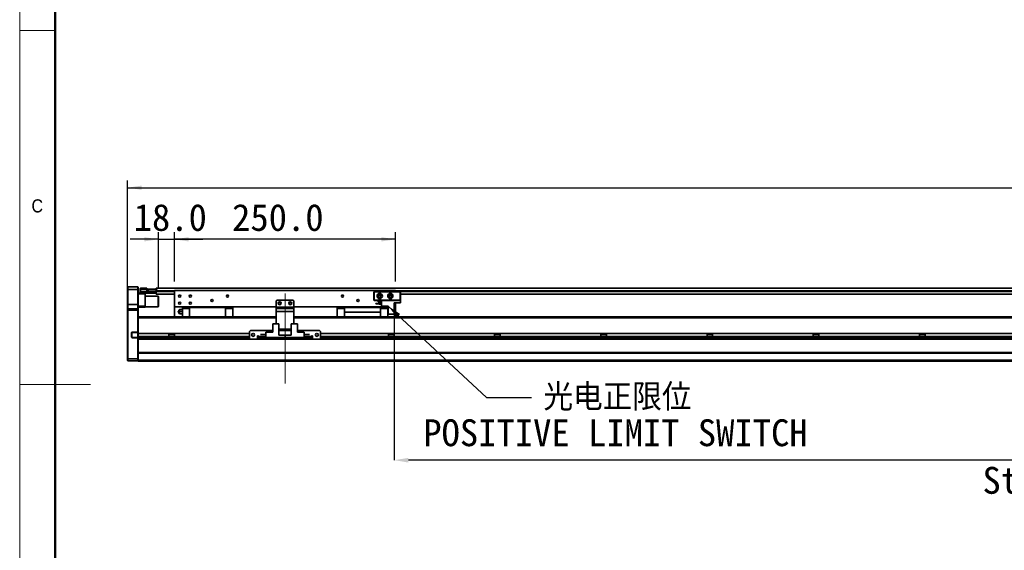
# Model space of a CAD drawing. Header units: millimetres. Extents: x 40 to 3320, y 40 to 2336.
# Tile 2 of 11: x 40 to 1153, y 1001 to 1600. Entities that reach past the tile are written whole.
import ezdxf

# ---------------------------------------------------------------- set-up
doc = ezdxf.new("R2010")
doc.units = ezdxf.units.MM
doc.header["$LTSCALE"] = 8
doc.header["$PDSIZE"] = -1
doc.linetypes.add('CENTERX2', pattern=[20.32, 12.7, -2.54, 2.54, -2.54])
doc.layers.add('黑色实线', color=7, linetype='Continuous')
doc.styles.add('SLDTEXTSTYLE1', font='Gothic.ttf', dxfattribs={"width": 0.913})
doc.styles.add('SLDTEXTSTYLE8', font='txt')
doc.styles.add('SLDTEXTSTYLE9', font='txt', dxfattribs={"bigfont": 'bigfont'})
doc.dimstyles.new('SLDDIMSTYLE0', dxfattribs={"dimtxt": 30.4, "dimasz": 16, "dimexe": 0, "dimexo": 0.0625, "dimgap": 7.6, "dimtad": 2, "dimdec": 1, "dimrnd": 1e-09, "dimzin": 4, "dimdsep": 46, "dimtxsty": 'SLDTEXTSTYLE8', "dimsah": 1, "dimcen": 0.09, "dimadec": 0, "dimazin": 1, "dimtfac": 1, "dimtdec": 1, "dimtmove": 0, "dimatfit": 0, "dimfxl": 0, "dimfrac": 2, "dimtolj": 1, "dimtzin": 12, "dimarcsym": 0})
doc.dimstyles.new('SLDDIMSTYLE2', dxfattribs={"dimtxt": 0.18, "dimasz": 16, "dimexe": 0, "dimexo": 0.0625, "dimgap": 0, "dimtad": 0, "dimtih": 1, "dimtoh": 1, "dimdec": 0, "dimrnd": 1e-09, "dimzin": 0, "dimdsep": 46, "dimtxsty": 'Standard', "dimsah": 1, "dimcen": 0.09, "dimadec": 0, "dimazin": 0, "dimtfac": 16, "dimtdec": 0, "dimtofl": 0, "dimtmove": 0, "dimatfit": 3, "dimfxl": 0, "dimfrac": 2, "dimtolj": 1, "dimtzin": 0, "dimarcsym": 0})
doc.dimstyles.new('SLDDIMSTYLE5', dxfattribs={"dimtxt": 30.4, "dimasz": 16, "dimexe": 0, "dimexo": 0.0625, "dimgap": 7.6, "dimtad": 2, "dimdec": 1, "dimrnd": 1e-09, "dimzin": 4, "dimdsep": 46, "dimtxsty": 'SLDTEXTSTYLE8', "dimsah": 1, "dimcen": 0.09, "dimadec": 0, "dimazin": 1, "dimtfac": 1, "dimtdec": 1, "dimtofl": 0, "dimtmove": 0, "dimatfit": 3, "dimfxl": 0, "dimfrac": 2, "dimtolj": 1, "dimtzin": 12, "dimarcsym": 0})

# ---------------------------------------------------------------- blocks, each defined once
blk = doc.blocks.new('_D_21')
at = {"layer": '黑色实线'}
for p, q in [((161.8, 1282), (161.8, 1418.3)), ((2437.8, 1282), (2437.8, 1418.3)), ((161.8, 1410.3), (2437.8, 1410.3))]:
    blk.add_line(p, q, dxfattribs=at)
for points in [[(161.8, 1410.3), (177.8, 1407.9), (177.8, 1412.7)], [(2437.8, 1410.3), (2421.8, 1412.7), (2421.8, 1407.9)]]:
    blk.add_solid(points, dxfattribs=at)
at = {"layer": '黑色实线', "insert": (1249.5, 1450.2), "char_height": 30.4, "attachment_point": 1, "style": 'SLDTEXTSTYLE8'}
blk.add_mtext('2276.0', dxfattribs=at)
blk = doc.blocks.new('_D_22')
at = {"layer": '黑色实线'}
for p, q in [((196.8, 1297.7), (196.8, 1360)), ((214.8, 1304.5), (214.8, 1360)), ((196.8, 1352), (164.8, 1352)), ((196.8, 1352), (214.8, 1352)), ((214.8, 1352), (246.8, 1352))]:
    blk.add_line(p, q, dxfattribs=at)
for points in [[(196.8, 1352), (180.8, 1354.4), (180.8, 1349.6)], [(214.8, 1352), (230.8, 1349.6), (230.8, 1354.4)]]:
    blk.add_solid(points, dxfattribs=at)
at = {"layer": '黑色实线', "insert": (168.8, 1391.9), "char_height": 30.4, "attachment_point": 1, "style": 'SLDTEXTSTYLE8'}
blk.add_mtext('18.0', dxfattribs=at)
blk = doc.blocks.new('_D_23')
at = {"layer": '黑色实线'}
for p, q in [((214.8, 1304.5), (214.8, 1360)), ((464.8, 1304.5), (464.8, 1360)), ((464.8, 1352), (214.8, 1352))]:
    blk.add_line(p, q, dxfattribs=at)
for points in [[(214.8, 1352), (230.8, 1349.6), (230.8, 1354.4)], [(464.8, 1352), (448.8, 1354.4), (448.8, 1349.6)]]:
    blk.add_solid(points, dxfattribs=at)
at = {"layer": '黑色实线', "insert": (280, 1391.9), "char_height": 30.4, "attachment_point": 1, "style": 'SLDTEXTSTYLE8'}
blk.add_mtext('250.0', dxfattribs=at)
blk = doc.blocks.new('_D_26')
at = {"layer": 'Defpoints', "color": 0}
for p in [(463.3, 1267.3), (2103.3, 1263.8), (463.3, 1102.5)]:
    blk.add_point(p, dxfattribs=at)
at = {"layer": '黑色实线', "color": 0, "lineweight": -2}
for p, q in [((463.3, 1267.3), (463.3, 1102.5)), ((2103.3, 1263.8), (2103.3, 1102.5)), ((2087.3, 1102.5), (479.3, 1102.5))]:
    blk.add_line(p, q, dxfattribs=at)
at = {"layer": '黑色实线', "color": 0}
for points in [[(479.3, 1105.1), (479.3, 1099.8), (463.3, 1102.5)], [(2087.3, 1105.1), (2087.3, 1099.8), (2103.3, 1102.5)]]:
    blk.add_solid(points, dxfattribs=at)
at = {"layer": '黑色实线', "color": 0, "insert": (1283, 1094.9), "char_height": 30.4, "attachment_point": 2, "style": 'SLDTEXTSTYLE8'}
blk.add_mtext('\\A1;Stroke T=1640.0', dxfattribs=at)
blk = doc.blocks.new('SW_NOTE_9')
at = {"layer": '黑色实线', "color": 0, "char_height": 30.4, "attachment_point": 2}
for s, insert, style in [('光电正限位', (97.2, 15.6), 'SLDTEXTSTYLE9'), ('POSITIVE LIMIT SWITCH', (94.9, -24.6), 'SLDTEXTSTYLE8')]:
    blk.add_mtext(s, dxfattribs=dict(at, insert=insert, style=style))

msp = doc.modelspace()

# ---------------------------------------------------------------- linework, layer by layer
at = {"color": 7, "linetype": 'Continuous', "lineweight": 18}
for p, q in [((40, 2336), (40, 40)), ((80, 2296), (80, 80)), ((40, 1588), (80, 1588)), ((40, 1188), (120, 1188))]:
    msp.add_line(p, q, dxfattribs=at)
at = {"color": 7, "linetype": 'Continuous', "lineweight": 50}
msp.add_line((80, 2296), (80, 80), dxfattribs=at)
at = {"color": 7, "linetype": 'Continuous', "lineweight": 35}
for p, q in [((162.1, 1298.33), (161.8, 1298.03)), ((161.8, 1295.33), (161.8, 1298.03)), ((162.1, 1295.33), (161.8, 1295.33)), ((161.8, 1278.33), (161.8, 1295.33)), ((162.1, 1298.33), (162.1, 1295.33)), ((162.1, 1298.33), (173.5, 1298.33)), ((162.1, 1295.33), (162.1, 1278.33)), ((173.5, 1295.33), (162.1, 1295.33)), ((173.5, 1295.33), (173.5, 1298.33)), ((173.5, 1298.33), (173.8, 1298.03)), ((173.5, 1295.33), (173.8, 1295.33)), ((173.5, 1278.33), (173.5, 1295.33)), ((173.8, 1298.03), (173.8, 1295.33)), ((173.8, 1295.33), (173.8, 1278.33)), ((173.8, 1291.33), (176.6, 1291.33)), ((176.3, 1296.53), (176.6, 1296.83)), ((176.3, 1295.33), (176.3, 1296.53)), ((176.3, 1295.33), (176.6, 1295.33)), ((176.3, 1292.83), (176.3, 1295.33)), ((176.3, 1291.63), (176.3, 1292.83)), ((176.6, 1292.83), (176.3, 1292.83)), ((176.6, 1291.33), (176.3, 1291.63)), ((176.6, 1296.83), (176.6, 1295.33)), ((176.6, 1296.83), (183.8, 1296.83)), ((176.6, 1295.33), (176.6, 1292.83)), ((183.8, 1295.33), (176.6, 1295.33)), ((176.6, 1292.83), (194, 1292.83)), ((176.6, 1292.83), (176.6, 1291.33)), ((194, 1291.33), (176.6, 1291.33)), ((181.8, 1291.33), (181.8, 1290.33)), ((183.8, 1296.83), (183.8, 1295.33)), ((183.8, 1293.03), (183.8, 1295.33)), ((183.8, 1293.33), (194, 1293.33)), ((194, 1293.03), (183.8, 1293.03)), ((184.3, 1293.53), (184.8, 1293.53)), ((184.3, 1293.33), (184.3, 1293.53)), ((184.8, 1293.53), (184.8, 1295.53)), ((184.8, 1295.53), (185.3, 1295.53)), ((185.3, 1293.53), (184.8, 1293.53)), ((185.3, 1295.53), (185.3, 1293.53)), ((185.3, 1295.53), (194.3, 1295.53)), ((185.3, 1293.53), (194.3, 1293.53)), ((194, 1293.33), (194, 1293.03)), ((194, 1293.33), (194.3, 1293.03)), ((194, 1293.33), (194.3, 1293.33)), ((194, 1292.83), (194, 1293.03)), ((194, 1293.03), (194.3, 1293.03)), ((194, 1291.33), (194, 1292.83)), ((194, 1292.83), (194.3, 1292.83)), ((194, 1291.33), (194.3, 1291.63)), ((2405.3, 1296.68), (194.3, 1296.68)), ((194.3, 1296.68), (194.3, 1295.53)), ((194.3, 1293.53), (194.3, 1295.53)), ((194.3, 1295.53), (194.8, 1295.53)), ((194.3, 1293.68), (194.3, 1293.18)), ((194.3, 1293.18), (194.3, 1290.18)), ((194.8, 1295.53), (194.8, 1295.34)), ((214.8, 1294.33), (214.8, 1275.83)), ((464.8, 1294.33), (214.8, 1294.33)), ((440.3, 1292.53), (440.6, 1292.83)), ((440.6, 1292.41), (440.3, 1292.53)), ((440.3, 1283.13), (440.3, 1292.53)), ((440.6, 1292.83), (470, 1292.83)), ((440.6, 1292.83), (440.73, 1292.53)), ((440.73, 1292.53), (440.6, 1292.41)), ((440.6, 1292.41), (440.6, 1283.26)), ((469.88, 1292.53), (440.73, 1292.53)), ((464.8, 1294.33), (464.8, 1292.83)), ((470, 1292.83), (469.88, 1292.53)), ((470, 1292.41), (469.88, 1292.53)), ((470, 1292.83), (470.3, 1292.53)), ((470.3, 1292.53), (470, 1292.41)), ((470, 1283.26), (470, 1292.41)), ((470.3, 1292.53), (470.3, 1283.13)), ((181.8, 1290.33), (173.8, 1290.33)), ((181.8, 1290.33), (181.8, 1276.33)), ((196.5, 1287.83), (181.8, 1287.83)), ((214.8, 1290.18), (194.3, 1290.18)), ((196.8, 1287.53), (196.5, 1287.83)), ((196.5, 1275.83), (196.5, 1287.83)), ((196.8, 1287.53), (196.8, 1276.13)), ((330.8, 1283.33), (329.8, 1282.33)), ((329.8, 1282.33), (329.8, 1275.33)), ((348.8, 1283.33), (330.8, 1283.33)), ((349.8, 1282.33), (348.8, 1283.33)), ((349.8, 1282.33), (349.8, 1275.33)), ((440.6, 1283.26), (440.3, 1283.13)), ((440.6, 1282.83), (440.3, 1283.13)), ((440.6, 1283.26), (440.73, 1283.13)), ((440.73, 1283.13), (440.6, 1282.83)), ((448.8, 1282.83), (440.6, 1282.83)), ((440.73, 1283.13), (469.88, 1283.13)), ((442.6, 1279.28), (442.6, 1279.58)), ((442.6, 1279.58), (448.8, 1279.58)), ((445, 1281.53), (445, 1282.23)), ((445, 1282.23), (448.8, 1282.23)), ((445, 1281.53), (448.8, 1281.53)), ((448.03, 1279.58), (448.05, 1279.83)), ((448.8, 1276.63), (448.8, 1282.83)), ((448.8, 1282.83), (470.3, 1282.83)), ((463.3, 1267.33), (463.3, 1280.23)), ((470.3, 1280.23), (463.3, 1280.23)), ((464.8, 1280.23), (464.8, 1275.83)), ((469.88, 1283.13), (470, 1283.26)), ((469.88, 1283.13), (470, 1282.83)), ((470.3, 1283.13), (470, 1283.26)), ((470.3, 1283.13), (470, 1282.83)), ((2131.3, 1290.18), (470.3, 1290.18)), ((470.3, 1280.23), (470.3, 1282.83)), ((162.1, 1278.33), (161.8, 1278.33)), ((161.8, 1273.03), (161.8, 1278.33)), ((162.1, 1273.33), (161.8, 1273.03)), ((161.8, 1271.83), (161.8, 1273.03)), ((161.8, 1216.96), (161.8, 1271.83)), ((162.1, 1271.83), (161.8, 1271.83)), ((162.1, 1278.33), (162.1, 1273.33)), ((173.5, 1278.33), (162.1, 1278.33)), ((162.1, 1273.33), (162.1, 1271.83)), ((162.1, 1273.33), (173.5, 1273.33)), ((162.1, 1271.83), (162.1, 1216.83)), ((173.5, 1271.83), (162.1, 1271.83)), ((173.5, 1273.33), (173.5, 1278.33)), ((173.8, 1278.33), (173.5, 1278.33)), ((173.5, 1271.83), (173.5, 1273.33)), ((173.8, 1273.03), (173.5, 1273.33)), ((173.5, 1247.18), (173.5, 1271.83)), ((173.8, 1271.83), (173.5, 1271.83)), ((173.8, 1278.33), (173.8, 1273.03)), ((173.8, 1276.33), (181.8, 1276.33)), ((181.8, 1275.33), (173.8, 1275.33)), ((173.8, 1273.03), (173.8, 1271.83)), ((173.8, 1271.83), (173.8, 1263.99)), ((181.8, 1276.33), (181.8, 1275.33)), ((181.8, 1275.83), (196.5, 1275.83)), ((196.5, 1275.83), (196.8, 1276.13)), ((329.8, 1275.83), (214.8, 1275.83)), ((214.8, 1275.83), (214.8, 1264.33)), ((219.31, 1270.1), (219.31, 1270.56)), ((223.8, 1272.83), (221.49, 1272.83)), ((221.49, 1270.33), (223.8, 1270.33)), ((232.05, 1274.73), (223.8, 1274.73)), ((223.8, 1274.73), (223.8, 1273.78)), ((223.8, 1274.73), (223.8, 1272.83)), ((223.8, 1270.33), (223.8, 1274.73)), ((223.8, 1273.78), (232.05, 1273.78)), ((223.8, 1264.27), (223.8, 1273.78)), ((223.8, 1272.83), (223.8, 1273.78)), ((223.8, 1270.33), (223.8, 1267.13)), ((223.8, 1270.33), (223.8, 1266.33)), ((232.05, 1274.83), (232.05, 1275.83)), ((232.05, 1275.83), (232.05, 1275.62)), ((232.05, 1275.33), (232.05, 1275.62)), ((232.05, 1275.62), (232.05, 1275.33)), ((232.05, 1264.27), (232.05, 1274.83)), ((232.05, 1274.83), (272.55, 1274.83)), ((232.05, 1274.83), (232.05, 1272.33)), ((232.05, 1273.78), (232.05, 1274.73)), ((232.05, 1273.78), (232.05, 1264.27)), ((272.55, 1274.83), (272.55, 1275.83)), ((272.55, 1274.83), (272.55, 1264.27)), ((280.8, 1274.73), (272.55, 1274.73)), ((272.55, 1273.78), (280.8, 1273.78)), ((280.8, 1273.78), (280.8, 1274.73)), ((280.8, 1273.78), (280.8, 1264.27)), ((329.8, 1275.33), (349.8, 1275.33)), ((329.8, 1273.83), (329.8, 1275.33)), ((329.8, 1273.83), (349.8, 1273.83)), ((329.8, 1270.33), (329.8, 1273.83)), ((329.8, 1270.33), (329.8, 1256.53)), ((349.8, 1270.33), (329.8, 1270.33)), ((456.35, 1275.83), (349.8, 1275.83)), ((349.8, 1275.33), (349.8, 1273.83)), ((349.8, 1273.83), (349.8, 1270.33)), ((349.8, 1270.33), (349.8, 1256.53)), ((398.8, 1274.73), (398.8, 1273.78)), ((407.05, 1274.73), (398.8, 1274.73)), ((407.05, 1273.78), (398.8, 1273.78)), ((398.8, 1273.78), (398.8, 1264.27)), ((407.05, 1275.83), (407.05, 1274.83)), ((447.55, 1274.83), (407.05, 1274.83)), ((407.05, 1274.83), (407.05, 1269.83)), ((407.05, 1269.83), (447.55, 1269.83)), ((407.05, 1269.83), (407.05, 1269.53)), ((447.55, 1269.53), (407.05, 1269.53)), ((407.05, 1269.53), (407.05, 1264.27)), ((442.6, 1279.28), (448.8, 1279.28)), ((447.55, 1274.83), (447.55, 1275.83)), ((447.55, 1274.83), (447.55, 1269.83)), ((455.8, 1274.73), (447.55, 1274.73)), ((455.8, 1273.78), (447.55, 1273.78)), ((447.55, 1269.53), (447.55, 1269.83)), ((447.55, 1269.53), (447.55, 1264.27)), ((448.8, 1276.63), (456.35, 1276.63)), ((455.8, 1273.78), (455.8, 1274.73)), ((455.8, 1264.27), (455.8, 1273.78)), ((455.8, 1272.83), (456.35, 1272.83)), ((455.8, 1270.33), (456.35, 1270.33)), ((456.35, 1267.33), (456.35, 1276.63)), ((464.8, 1275.83), (463.3, 1275.83)), ((464.8, 1275.83), (464.8, 1264.33)), ((329.8, 1264.27), (173.8, 1264.27)), ((173.8, 1263.99), (173.8, 1263.27)), ((173.8, 1245.73), (173.8, 1263.27)), ((179.8, 1264.33), (223.8, 1264.33)), ((179.8, 1264.33), (179.8, 1264.27)), ((223.8, 1267.83), (221.49, 1267.83)), ((223.8, 1264.33), (223.8, 1267.83)), ((223.8, 1267.83), (223.8, 1266.33)), ((232.05, 1266.33), (232.05, 1264.33)), ((280.8, 1264.33), (329.8, 1264.33)), ((349.8, 1264.33), (398.8, 1264.33)), ((2103.3, 1264.27), (349.8, 1264.27)), ((456.35, 1267.83), (455.8, 1267.83)), ((455.8, 1264.33), (2103.3, 1264.33)), ((463.3, 1267.33), (456.35, 1267.33)), ((166.5, 1246.38), (166.5, 1241.68)), ((166.5, 1246.38), (166.8, 1246.38)), ((166.8, 1241.68), (166.8, 1246.38)), ((167.3, 1247.18), (167.3, 1246.88)), ((173.5, 1247.18), (167.3, 1247.18)), ((167.3, 1246.88), (173.38, 1246.88)), ((173.5, 1247.18), (173.38, 1246.88)), ((173.38, 1246.88), (173.5, 1246.88)), ((173.8, 1247.18), (173.5, 1247.18)), ((173.5, 1246.88), (173.8, 1247.18)), ((173.5, 1246.88), (173.5, 1241.18)), ((300.8, 1249.03), (299.8, 1248.03)), ((299.8, 1248.03), (299.8, 1240.03)), ((325.85, 1249.03), (300.8, 1249.03)), ((318.3, 1241.03), (318.3, 1247.23)), ((318.3, 1247.23), (325.85, 1247.23)), ((325.85, 1256.53), (325.85, 1247.23)), ((325.85, 1256.53), (332.8, 1256.53)), ((332.8, 1256.53), (332.8, 1243.63)), ((346.8, 1250.33), (332.8, 1250.33)), ((346.8, 1249.03), (332.8, 1249.03)), ((346.8, 1256.53), (346.8, 1243.63)), ((346.8, 1256.53), (353.75, 1256.53)), ((353.75, 1256.53), (353.75, 1247.23)), ((378.8, 1249.03), (353.75, 1249.03)), ((361.3, 1247.23), (353.75, 1247.23)), ((361.3, 1247.23), (361.3, 1241.03)), ((379.8, 1248.03), (378.8, 1249.03)), ((379.8, 1240.03), (379.8, 1248.03)), ((166.5, 1241.68), (166.8, 1241.68)), ((167.3, 1240.88), (167.3, 1241.18)), ((173.38, 1241.18), (167.3, 1241.18)), ((167.3, 1240.88), (173.5, 1240.88)), ((173.38, 1241.18), (173.5, 1240.88)), ((173.5, 1241.18), (173.38, 1241.18)), ((173.5, 1241.18), (173.8, 1240.88)), ((173.5, 1240.88), (173.8, 1240.88)), ((173.5, 1216.83), (173.5, 1240.88)), ((299.8, 1245.73), (173.8, 1245.73)), ((173.8, 1242.33), (173.8, 1245.73)), ((299.8, 1242.33), (173.8, 1242.33)), ((173.8, 1240.27), (173.8, 1242.33)), ((173.8, 1240.27), (173.8, 1239.56)), ((173.8, 1239.56), (173.8, 1223.99)), ((300.56, 1239.27), (173.8, 1239.27)), ((208.63, 1245.73), (208.63, 1242.33)), ((214.97, 1244.33), (208.63, 1244.33)), ((214.97, 1242.33), (214.97, 1245.73)), ((299.8, 1240.03), (300.8, 1239.03)), ((300.8, 1239.03), (308.8, 1239.03)), ((309.8, 1243.03), (308.8, 1243.03)), ((308.8, 1243.03), (308.8, 1239.03)), ((309.8, 1242.33), (308.8, 1242.33)), ((309.8, 1239.27), (308.8, 1239.27)), ((309.8, 1242.03), (309.8, 1243.03)), ((309.8, 1242.03), (309.8, 1241.03)), ((309.8, 1239.03), (309.8, 1241.03)), ((309.8, 1241.03), (310.8, 1241.03)), ((310.8, 1239.03), (309.8, 1239.03)), ((310.8, 1241.03), (310.8, 1239.03)), ((368.8, 1241.03), (310.8, 1241.03)), ((368.8, 1239.03), (310.8, 1239.03)), ((312.1, 1244.28), (312.1, 1244.58)), ((312.1, 1244.58), (318.3, 1244.58)), ((312.1, 1244.28), (318.3, 1244.28)), ((314.5, 1241.63), (314.5, 1242.33)), ((314.5, 1242.33), (318.3, 1242.33)), ((314.5, 1241.63), (318.3, 1241.63)), ((318.3, 1241.03), (339.8, 1241.03)), ((339.8, 1243.63), (332.8, 1243.63)), ((339.8, 1243.63), (339.8, 1241.03)), ((339.8, 1243.63), (346.8, 1243.63)), ((361.3, 1241.03), (339.8, 1241.03)), ((367.5, 1244.58), (361.3, 1244.58)), ((367.5, 1244.28), (361.3, 1244.28)), ((365.1, 1242.33), (361.3, 1242.33)), ((365.1, 1241.63), (361.3, 1241.63)), ((365.1, 1242.33), (365.1, 1241.63)), ((367.5, 1244.58), (367.5, 1244.28)), ((368.8, 1239.03), (368.8, 1241.03)), ((368.8, 1241.03), (369.8, 1241.03)), ((369.8, 1239.03), (368.8, 1239.03)), ((370.8, 1243.03), (369.8, 1243.03)), ((369.8, 1243.03), (369.8, 1242.03)), ((370.8, 1242.33), (369.8, 1242.33)), ((369.8, 1241.03), (369.8, 1242.03)), ((369.8, 1241.03), (369.8, 1239.03)), ((370.8, 1239.27), (369.8, 1239.27)), ((370.8, 1239.03), (370.8, 1243.03)), ((370.8, 1239.03), (378.8, 1239.03)), ((378.8, 1239.03), (379.8, 1240.03)), ((2220.56, 1239.27), (379.05, 1239.27)), ((2219.8, 1245.73), (379.8, 1245.73)), ((2219.8, 1242.33), (379.8, 1242.33)), ((456.63, 1245.73), (456.63, 1242.33)), ((462.97, 1244.33), (456.63, 1244.33)), ((462.97, 1242.33), (462.97, 1245.73)), ((576.63, 1245.73), (576.63, 1242.33)), ((582.97, 1244.33), (576.63, 1244.33)), ((582.97, 1242.33), (582.97, 1245.73)), ((696.63, 1245.73), (696.63, 1242.33)), ((702.97, 1244.33), (696.63, 1244.33)), ((702.97, 1242.33), (702.97, 1245.73)), ((816.63, 1245.73), (816.63, 1242.33)), ((822.97, 1244.33), (816.63, 1244.33)), ((822.97, 1242.33), (822.97, 1245.73)), ((936.63, 1245.73), (936.63, 1242.33)), ((942.97, 1244.33), (936.63, 1244.33)), ((942.97, 1242.33), (942.97, 1245.73)), ((1056.63, 1245.73), (1056.63, 1242.33)), ((1062.97, 1244.33), (1056.63, 1244.33)), ((1062.97, 1242.33), (1062.97, 1245.73)), ((2425.8, 1224.27), (173.8, 1224.27)), ((173.8, 1223.99), (173.8, 1223.27)), ((161.8, 1216.96), (162.1, 1216.83)), ((161.8, 1215.13), (161.8, 1216.96)), ((161.8, 1215.13), (162.1, 1214.83)), ((162.1, 1216.83), (173.5, 1216.83)), ((162.1, 1216.83), (162.1, 1214.83)), ((173.5, 1214.83), (162.1, 1214.83)), ((173.8, 1216.96), (173.5, 1216.83)), ((173.5, 1214.83), (173.5, 1216.83)), ((173.8, 1215.13), (173.5, 1214.83)), ((2425.8, 1223.27), (173.8, 1223.27)), ((173.8, 1215.33), (173.8, 1223.27)), ((2425.8, 1215.33), (173.8, 1215.33)), ((173.8, 1214.33), (173.8, 1215.33)), ((2425.8, 1214.33), (173.8, 1214.33))]:
    msp.add_line(p, q, dxfattribs=at)
at = {"color": 8, "linetype": 'Continuous', "lineweight": 35}
for p, q in [((214.8, 1293.68), (194.3, 1293.68)), ((214.8, 1293.18), (194.3, 1293.18)), ((2134.8, 1293.68), (464.8, 1293.68)), ((2134.8, 1293.18), (464.8, 1293.18)), ((329.8, 1263.27), (173.8, 1263.27)), ((2103.86, 1263.27), (349.8, 1263.27)), ((299.8, 1240.27), (173.8, 1240.27)), ((309.8, 1240.27), (308.8, 1240.27)), ((314.5, 1242.03), (309.8, 1242.03)), ((369.8, 1242.03), (365.1, 1242.03)), ((370.8, 1240.27), (369.8, 1240.27)), ((2219.8, 1240.27), (379.8, 1240.27))]:
    msp.add_line(p, q, dxfattribs=at)
at = {"color": 7, "linetype": 'Continuous', "lineweight": 35}
for centre, radius in [((446.8, 1287.83), 3), ((458.8, 1287.83), 3), ((220.8, 1287.83), 1.25), ((220.8, 1279.83), 1.25), ((232.8, 1287.83), 1.25), ((232.8, 1279.83), 1.25), ((257.3, 1282.83), 1.25), ((274.8, 1287.83), 1.25), ((333.8, 1279.83), 1.7), ((333.8, 1279.83), 1.25), ((345.8, 1279.83), 1.7), ((345.8, 1279.83), 1.25), ((404.8, 1287.83), 1.25), ((422.3, 1282.83), 1.25), ((446.8, 1287.83), 1.7), ((446.8, 1287.83), 1.25), ((458.8, 1287.83), 1.7), ((458.8, 1287.83), 1.25), ((303.8, 1244.03), 1.7), ((375.8, 1244.03), 1.7)]:
    msp.add_circle(centre, radius, dxfattribs=at)
for centre, radius, start, end in [((446.8, 1279.83), 1.25, 0, 191.53696), ((219.4, 1270.33), 0.25, 111.36458, 248.69453), ((222.3, 1270.33), 3, 123.36668, 175.56913), ((222.3, 1270.33), 3, 184.51433, 236.60291), ((446.8, 1279.83), 1.25, 206.10388, 333.89612), ((167.3, 1246.38), 0.8, 90, 180), ((167.3, 1246.38), 0.5, 90, 180), ((167.3, 1241.68), 0.8, 180, 270), ((167.3, 1241.68), 0.5, 180, 270)]:
    msp.add_arc(centre, radius, start, end, dxfattribs=at)
for points, knots in [([(221.49, 1272.83), (221.33, 1272.83), (221.02, 1272.83), (220.75, 1272.83), (220.62, 1272.83), (220.65, 1272.83), (220.66, 1272.83)], [0, 0, 0, 0, 0.3186362, 0.6372708, 0.9559022, 1, 1, 1, 1]), ([(221.49, 1270.33), (221.33, 1270.42), (221.03, 1270.61), (220.73, 1271.04), (220.61, 1271.52), (220.68, 1272), (220.94, 1272.44), (221.24, 1272.7), (221.44, 1272.81), (221.49, 1272.83)], [0, 0, 0, 0, 0.159712, 0.3194245, 0.4791334, 0.6388422, 0.7985539, 0.9582654, 1, 1, 1, 1]), ([(221.49, 1267.83), (221.33, 1267.92), (221.03, 1268.11), (220.73, 1268.54), (220.61, 1269.02), (220.68, 1269.5), (220.94, 1269.94), (221.24, 1270.2), (221.44, 1270.31), (221.49, 1270.33)], [0, 0, 0, 0, 0.1597121, 0.3194239, 0.4791334, 0.6388432, 0.7985537, 0.9582657, 1, 1, 1, 1]), ([(220.66, 1267.83), (220.66, 1267.83), (220.69, 1267.83), (220.94, 1267.83), (221.24, 1267.83), (221.44, 1267.83), (221.49, 1267.83)], [0, 0, 0, 0, 0.2763071, 0.5963382, 0.9163714, 1, 1, 1, 1])]:
    msp.add_open_spline(points, degree=3, knots=knots, dxfattribs=at)
at = {"layer": '黑色实线', "linetype": 'CENTERX2', "lineweight": 18}
msp.add_line((339.8, 1189.23), (339.8, 1298.83), dxfattribs=at)

# ---------------------------------------------------------------- block references
at = {"layer": '黑色实线', "color": 7}
msp.add_blockref('SW_NOTE_9', (618.27, 1173.29), dxfattribs=at)

# ---------------------------------------------------------------- texts
at = {"color": 7, "linetype": 'Continuous', "lineweight": 0, "insert": (53.33, 1397.17), "char_height": 14.82, "attachment_point": 1, "style": 'SLDTEXTSTYLE1'}
msp.add_mtext('C', dxfattribs=at)

# ---------------------------------------------------------------- dimensions: what is measured, and where the dimension line sits
at = {"layer": '黑色实线'}
for base, p1, p2, dimstyle, picture, middle in [((2437.8, 1410.33), (161.8, 1271.83), (2437.8, 1271.83), 'SLDDIMSTYLE5', '_D_21', (1308.91, 1410.33)), ((214.8, 1352.03), (196.8, 1287.53), (214.8, 1294.33), 'SLDDIMSTYLE0', '_D_22', (206.22, 1352.03)), ((214.8, 1352.03), (464.8, 1294.33), (214.8, 1294.33), 'SLDDIMSTYLE5', '_D_23', (328.48, 1352.03))]:
    dim = msp.add_linear_dim(base=base, p1=p1, p2=p2, dimstyle=dimstyle, dxfattribs=at)
    dim.commit()
    dim.dimension.update_dxf_attribs({"geometry": picture, "text_midpoint": middle, "dimtype": 160})
dim = msp.add_linear_dim(base=(463.3, 1102.46), p1=(2103.3, 1263.83), p2=(463.3, 1267.33), text='Stroke T=<>', dimstyle='SLDDIMSTYLE5', dxfattribs=at)
dim.commit()
dim.dimension.update_dxf_attribs({"geometry": '_D_26', "text_midpoint": (1282.96, 1102.46), "dimtype": 160})

# ---------------------------------------------------------------- leaders
at = {"layer": '黑色实线', "color": 7}
msp.add_leader([(456.35, 1276.63), (567.47, 1173.29), (618.27, 1173.29)], dimstyle='SLDDIMSTYLE2', dxfattribs=at)

doc.saveas('drawing.dxf')
